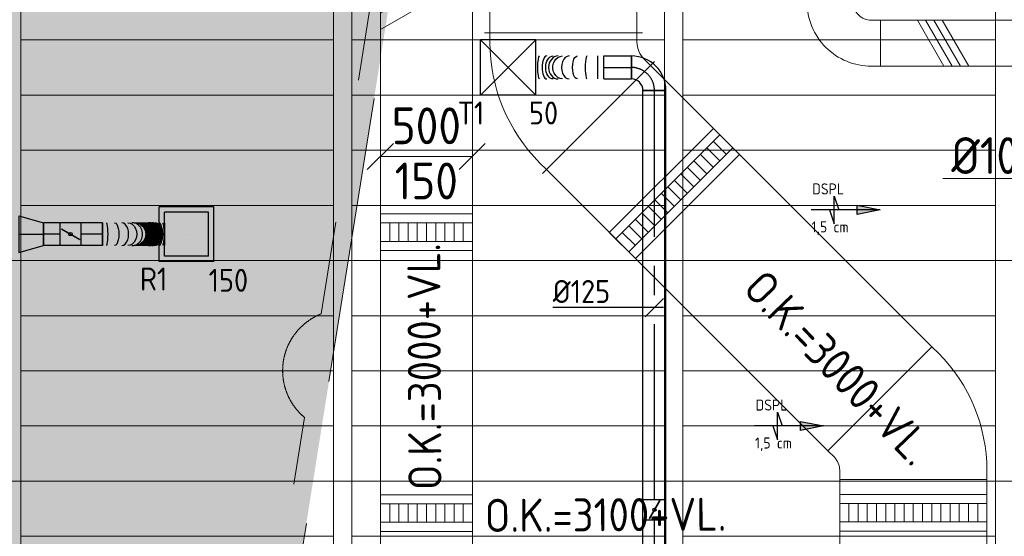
# Model space of a CAD drawing. Header units: millimetres. Extents: x -75017 to 35076, y -1757 to 51354.
# Tile 13 of 41: x -60075 to -54722, y 12846 to 15656. Entities that reach past the tile are written whole.
import ezdxf
from ezdxf.enums import TextEntityAlignment as Align

# ---------------------------------------------------------------- set-up
doc = ezdxf.new("R2010")
doc.units = ezdxf.units.MM
doc.header["$LTSCALE"] = 50
doc.linetypes.add('B0701', pattern=[46.823999, 31.199999, -15.624])
doc.linetypes.add('CENTER2', pattern=[28.575, 19.05, -3.175, 3.175, -3.175])
for name, color, linetype in [('45 Plafond', 7, 'Continuous'), ('45 Plafond Afdek-arcering', 7, 'Continuous'), ('45 Plafond.BST', 7, 'Continuous'), ('45 Plafond.BST Afdek-arcering', 7, 'Continuous'), ('WL570---_RETOUR', 100, 'Continuous'), ('WL570---_RETOUR_HL', 1, 'Continuous'), ('WL570---_RETOUR_RST', 100, 'Continuous'), ('WL570---_RETOUR_RST_HL', 1, 'Continuous'), ('WL570---_TOEVOER', 200, 'Continuous'), ('WL570---_TOEVOER_HL', 1, 'Continuous'), ('WL570---_TOEVOER_RST', 200, 'Continuous'), ('WL570---_TOEVOER_RST_HL', 1, 'Continuous'), ('WM570---_RETOUR_PR', 2, 'Continuous'), ('WM570---_RETOUR_RST_PR', 1, 'Continuous'), ('WM570---_TOEVOER', 2, 'Continuous'), ('WM570---_TOEVOER_PR', 2, 'Continuous'), ('WM570---_TOEVOER_RST_PR', 1, 'Continuous')]:
    doc.layers.add(name, color=color, linetype=linetype)
for name, color, linetype, lineweight in [('WL570---_BESTAAND-MAATVOERING', 160, 'Continuous', 0), ('WL570---_BESTAAND-RETOUR', 100, 'Continuous', 0), ('WL570---_BESTAAND-TOEVOER', 200, 'Continuous', 0)]:
    doc.layers.add(name, color=color, linetype=linetype, lineweight=lineweight)
doc.styles.add('BURO-012', font='ISO96.shx', dxfattribs={"height": 60})
doc.styles.add('BURO-025', font='ISO96.shx', dxfattribs={"height": 125})
doc.styles.add('ISO', font='ISO', dxfattribs={"height": 162})
doc.styles.add('MAATVOERING', font='ISO')

# ---------------------------------------------------------------- blocks, each defined once
blk = doc.blocks.new('KARH')
for p, q in [((1, 0.5), (0, 0.5)), ((0, -0.5), (1, -0.5))]:
    blk.add_line(p, q)
at = {"invisible_edges": 15}
blk.add_3dface([(0, 0.5), (0, -0.5), (1, -0.5), (1, 0.5)], dxfattribs=at)
blk = doc.blocks.new('VBO25025000050901-100H')
blk.add_lwpolyline([(-125, -275), (125, -275), (125, -225, 0.414214), (-225, 125), (-275, 125), (-275, -125), (-225, -125, -0.414214), (-125, -225)], format="xyb", close=True)
blk = doc.blocks.new('VBO80015000050451-100')
blk.add_lwpolyline([(-400, -257.1), (400, -257.1), (400, -207.1, 0.198912), (136.4, 429.3), (101, 464.6), (-464.6, -101), (-429.3, -136.4, -0.198912), (-400, -207.1)], format="xyb", close=True)
blk = doc.blocks.new('VSP80015080015010-0')
blk.add_lwpolyline([(0, -400), (200, -400), (200, 400), (0, 400)], close=True)
at = {"layer": 'WL570---_BESTAAND-RETOUR'}
for p, q in [((50, -400), (50, 400)), ((150, -400), (150, 400)), ((50, 350), (150, 350)), ((50, 300), (150, 300)), ((50, 250), (150, 250)), ((50, 200), (150, 200)), ((50, 150), (150, 150)), ((50, 100), (150, 100)), ((50, 50), (150, 50)), ((50, 0), (150, 0)), ((50, -50), (150, -50)), ((50, -100), (150, -100)), ((50, -150), (150, -150)), ((50, -200), (150, -200)), ((50, -250), (150, -250)), ((50, -300), (150, -300)), ((50, -350), (150, -350))]:
    blk.add_line(p, q, dxfattribs=at)
blk = doc.blocks.new('VSP50015050015010-0')
blk.add_lwpolyline([(0, -250), (200, -250), (200, 250), (0, 250)], close=True)
at = {"layer": 'WL570---_BESTAAND-TOEVOER'}
for p, q in [((50, -250), (50, 250)), ((150, -250), (150, 250)), ((50, 200), (150, 200)), ((50, 150), (150, 150)), ((50, 100), (150, 100)), ((50, 50), (150, 50)), ((50, 0), (150, 0)), ((50, -50), (150, -50)), ((50, -100), (150, -100)), ((50, -150), (150, -150)), ((50, -200), (150, -200))]:
    blk.add_line(p, q, dxfattribs=at)
blk = doc.blocks.new('VSP80015080015010-1')
blk.add_lwpolyline([(0, -400), (200, -400), (200, 400), (0, 400)], close=True)
at = {"layer": 'WL570---_BESTAAND-RETOUR'}
for p, q in [((50, -400), (50, 400)), ((150, -400), (150, 400)), ((50, 350), (150, 350)), ((50, 300), (150, 300)), ((50, 250), (150, 250)), ((50, 200), (150, 200)), ((50, 150), (150, 150)), ((50, 100), (150, 100)), ((50, 50), (150, 50)), ((50, 0), (150, 0)), ((50, -50), (150, -50)), ((50, -100), (150, -100)), ((50, -150), (150, -150)), ((50, -200), (150, -200)), ((50, -250), (150, -250)), ((50, -300), (150, -300)), ((50, -350), (150, -350))]:
    blk.add_line(p, q, dxfattribs=at)
blk = doc.blocks.new('MVLINE')
blk.add_line((35.4, -35.4), (-35.4, 35.4))
blk = doc.blocks.new('UISO')
for p, q in [((0, 0.18), (1, 0.757)), ((0, 0), (1, 0.577))]:
    blk.add_line(p, q)
at = {"layer": 'WL570---_BESTAAND-TOEVOER'}
for p, q in [((0, 0.36), (1, 0.937)), ((0, -0.18), (1, 0.397))]:
    blk.add_line(p, q, dxfattribs=at)
blk = doc.blocks.new('VBO8001508001505050-0')
for p, q in [((113.5, 494.6), (-494.6, -113.5)), ((-430, -269.5), (430, -269.5))]:
    blk.add_line(p, q)
blk.add_lwpolyline([(-400, -269.5), (400, -269.5), (400, -219.5, 0.198912), (127.6, 438.1), (92.3, 473.4), (-473.4, -92.3), (-438.1, -127.6, -0.198912), (-400, -219.5)], format="xyb", close=True)
blk = doc.blocks.new('Block plafond 7e verd zuidgevel')
at = {"layer": '45 Plafond.BST', "color": 252, "linetype": 'Continuous', "lineweight": 0}
for p, q in [((12650, 11700), (12650, 670.1)), ((14350, 354.6), (14350, 11700)), ((14450, 11700), (14450, 337.5)), ((16150, 71.7), (16150, 11700)), ((16250, 11700), (16250, 57.5)), ((17950, -159), (17950, 11700))]:
    blk.add_line(p, q, dxfattribs=at)
at = {"layer": '45 Plafond.BST Afdek-arcering', "color": 252, "linetype": 'Continuous', "lineweight": 0}
for p, q in [((12650, 8700), (14350, 8700)), ((14450, 8700), (16150, 8700)), ((16250, 8700), (17950, 8700)), ((12650, 8400), (14350, 8400)), ((14450, 8400), (16150, 8400)), ((16250, 8400), (17950, 8400)), ((12650, 8100), (14350, 8100)), ((14450, 8100), (16150, 8100)), ((16250, 8100), (17950, 8100)), ((12650, 7800), (14350, 7800)), ((14450, 7800), (16150, 7800)), ((16250, 7800), (17950, 7800)), ((12650, 7500), (14350, 7500)), ((14450, 7500), (16150, 7500)), ((16250, 7500), (17950, 7500)), ((12650, 7200), (14350, 7200)), ((14450, 7200), (16150, 7200)), ((16250, 7200), (17950, 7200)), ((12650, 6900), (14350, 6900)), ((14450, 6900), (16150, 6900)), ((16250, 6900), (17950, 6900)), ((12650, 6600), (14350, 6600)), ((14450, 6600), (16150, 6600)), ((16250, 6600), (17950, 6600)), ((12650, 6300), (14350, 6300)), ((14450, 6300), (16150, 6300)), ((16250, 6300), (17950, 6300)), ((12650, 6000), (14350, 6000)), ((14450, 6000), (16150, 6000)), ((16250, 6000), (17950, 6000))]:
    blk.add_line(p, q, dxfattribs=at)
blk = doc.blocks.new('Slab_1_1', base_point=(9082.1, 2773.4))
at = {"layer": '45 Plafond Afdek-arcering', "linetype": 'Continuous', "lineweight": 0}
h = blk.add_hatch(color=254, dxfattribs=at)
h.paths.add_polyline_path([(9082.1, 2773.4, -0.510519), (6465.2, 4683.3), (6465.1, 6055.8, 0.509337), (9082.1, 4153.4), (11665.4, 4991.1), (11665.4, 10250), (15733.8, 10250, 0.370078), (14745.5, 9402.5), (13958.1, 4459.6), (13211.1, 4217.4), (13193.4, 4106.5)], flags=0)
h.paths.add_polyline_path([(9051.2, 2868.5, -0.51055), (6565.2, 4683.1), (6565.1, 5161.4, 0.377657), (9112.9, 4058.3), (11765.4, 4918.4), (11765.4, 10150), (15101.3, 10150, 0.204014), (14646.7, 9417.9), (14294.9, 7209.5, 0.568289), (14205.1, 6645.9), (13869, 4535.8), (13122, 4293.6), (13104.3, 4182.7)], flags=0)
at = {"layer": '45 Plafond', "color": 255, "linetype": 'B0701', "lineweight": 0, "flags": 128}
for points in [[(9082.1, 2773.4, -0.510519), (6465.2, 4683.3), (6465.1, 6055.8, 0.509337), (9082.1, 4153.4), (11665.4, 4991.1), (11665.4, 10250), (15733.8, 10250, 0.370078), (14745.5, 9402.5), (13958.1, 4459.6), (13211.1, 4217.4), (13193.4, 4106.5)], [(9051.2, 2868.5, -0.51055), (6565.2, 4683.1), (6565.1, 5161.4, 0.377657), (9112.9, 4058.3), (11765.4, 4918.4), (11765.4, 10150), (15101.3, 10150, 0.204014), (14646.7, 9417.9), (14294.9, 7209.5, 0.568289), (14205.1, 6645.9), (13869, 4535.8), (13122, 4293.6), (13104.3, 4182.7)]]:
    blk.add_lwpolyline(points, format="xyb", close=True, dxfattribs=at)
blk = doc.blocks.new('Slab_2_1', base_point=(9051.2, 2868.5))
at = {"layer": '45 Plafond Afdek-arcering', "linetype": 'Continuous', "lineweight": 0}
h = blk.add_hatch(dxfattribs=at)
h.set_pattern_fill('910_PUNTJES_C_0001', color=1, style=0, pattern_type=2)
h.set_pattern_definition([(45, (0, 250), (-79.5495, 79.5495), [0, -75, 0, -112.5]), (110, (250, 250), (105.7154, 38.4773), [0, -55, 0, -95])])
h.paths.add_polyline_path([(9051.2, 2868.5, -0.51055), (6565.2, 4683.1), (6565.1, 5161.4, 0.377657), (9112.9, 4058.3), (11765.4, 4918.4), (11765.4, 10150), (15101.3, 10150, 0.204014), (14646.7, 9417.9), (14294.9, 7209.5, 0.568289), (14205.1, 6645.9), (13869, 4535.8), (13122, 4293.6), (13104.3, 4182.7)], flags=0)
at = {"layer": '45 Plafond', "color": 1, "linetype": 'B0701', "lineweight": 0, "flags": 128}
blk.add_lwpolyline([(9051.2, 2868.5, -0.51055), (6565.2, 4683.1), (6565.1, 5161.4, 0.377657), (9112.9, 4058.3), (11765.4, 4918.4), (11765.4, 10150), (15101.3, 10150, 0.204014), (14646.7, 9417.9), (14294.9, 7209.5, 0.568289), (14205.1, 6645.9), (13869, 4535.8), (13122, 4293.6), (13104.3, 4182.7)], format="xyb", close=True, dxfattribs=at)
blk = doc.blocks.new('Block vast plafond 7e verd zuidgevel')
at = {"layer": '45 Plafond', "color": 255, "linetype": 'B0701', "lineweight": 0}
blk.add_blockref('Slab_1_1', (9070.6, 2773.4), dxfattribs=at)
at = {"layer": '45 Plafond', "color": 1, "linetype": 'B0701', "lineweight": 0}
blk.add_blockref('Slab_2_1', (9039.8, 2868.5), dxfattribs=at)
blk = doc.blocks.new('*U293')
at = {"color": 0, "ltscale": 10}
for p, q in [((150, 150, -2500), (-150, 150, -2500)), ((-150, -150, -2500), (-150, 150, -2500)), ((150, -150, -2500), (-150, 150, -2500)), ((-150, -150, -2500), (150, 150, -2500)), ((150, -150, -2500), (150, 150, -2500)), ((150, -150, -2500), (-150, -150, -2500))]:
    blk.add_line(p, q, dxfattribs=at)
at = {"layer": 'WL570---_TOEVOER_RST_HL', "linetype": 'CENTER2'}
blk.add_circle((0, 0, -2500), 0.075, dxfattribs=at)
at = {"layer": 'WL570---_TOEVOER_RST', "color": 2, "style": 'BURO-025'}
for tag in ['MC', 'Q']:
    blk.add_attdef(tag, text='', height=125, dxfattribs=at).set_placement((0, 0), align=Align.MIDDLE)
at = {"layer": 'WM570---_TOEVOER_RST_PR', "color": 2, "style": 'BURO-025'}
blk.add_attdef('POSNR', text='', height=125, dxfattribs=at).set_placement((0, 0), align=Align.MIDDLE)
blk = doc.blocks.new('*U354')
at = {"color": 0, "ltscale": 10}
for p, q in [((-125, -62.5, -2700), (-125, 62.5, -2700)), ((62.5, -125, -2700), (-62.5, -125, -2700))]:
    blk.add_line(p, q, dxfattribs=at)
for radius in [187.5, 62.5]:
    blk.add_arc((-125, -125, -2700), radius, 0, 90, dxfattribs=at)
at = {"layer": 'WL570---_TOEVOER_HL', "linetype": 'CENTER2'}
blk.add_arc((-125, -125, -2700), 125, 0, 90, dxfattribs=at)
at = {"layer": 'WM570---_TOEVOER_PR', "color": 2, "style": 'BURO-025'}
blk.add_attdef('POSNR', text='', height=125, dxfattribs=at).set_placement((0, 0), align=Align.MIDDLE)
blk = doc.blocks.new('*U355')
at = {"color": 0, "ltscale": 10}
for p, q in [((0, 62.5, -2700), (302.9, 62.5, -2700)), ((0, -62.5, -2700), (0, 62.5, -2700)), ((427.9, 62.5, -2700), (603.4, 62.5, -2700)), ((0, -62.5, -2700), (603.4, -62.5, -2700))]:
    blk.add_line(p, q, dxfattribs=at)
at = {"layer": 'WL570---_TOEVOER_HL', "linetype": 'CENTER2'}
blk.add_line((0, 0, -2700), (603.4, 0, -2700), dxfattribs=at)
at = {"layer": 'WM570---_TOEVOER_PR', "color": 2, "style": 'BURO-025'}
blk.add_attdef('POSNR', text='', height=125, dxfattribs=at).set_placement((0, 0), align=Align.MIDDLE)
blk = doc.blocks.new('*U357')
at = {"ltscale": 10}
for p, q in [((-56.5, 62.5, -2700), (56.5, 62.5, -2700)), ((-56.5, -62.5, -2700), (-56.5, 62.5, -2700)), ((56.5, 62.5, -2700), (56.5, -62.5, -2700)), ((-49.4, 27.3, -2700), (-48.4, 29.1, -2700)), ((48.4, -29.1, -2700), (-49.4, 27.3, -2700)), ((49.4, -27.3, -2700), (-48.4, 29.1, -2700)), ((48.4, -29.1, -2700), (49.4, -27.3, -2700)), ((-56.5, -62.5, -2700), (56.5, -62.5, -2700))]:
    blk.add_line(p, q, dxfattribs=at)
blk.add_circle((0, 0, -2700), 9.41, dxfattribs=at)
at = {"layer": 'WL570---_TOEVOER', "color": 2, "style": 'BURO-025'}
blk.add_attdef('I', text='', height=125, dxfattribs=at).set_placement((0, 0), align=Align.MIDDLE)
at = {"layer": 'WM570---_TOEVOER_PR', "color": 2, "style": 'BURO-025'}
blk.add_attdef('POSNR', text='', height=125, dxfattribs=at).set_placement((0, 0), align=Align.MIDDLE)
blk = doc.blocks.new('*U358')
at = {"color": 0, "ltscale": 10}
for p, q in [((0, 62.5, -2700), (2224.1, 62.5, -2700)), ((2224.1, 62.5, -2700), (2224.1, -62.5, -2700)), ((0, -62.5, -2700), (2224.1, -62.5, -2700))]:
    blk.add_line(p, q, dxfattribs=at)
at = {"layer": 'WL570---_TOEVOER_HL', "linetype": 'CENTER2'}
blk.add_line((0, 0, -2700), (2224.1, 0, -2700), dxfattribs=at)
at = {"layer": 'WM570---_TOEVOER_PR', "color": 2, "style": 'BURO-025'}
blk.add_attdef('POSNR', text='', height=125, dxfattribs=at).set_placement((0, 0), align=Align.MIDDLE)
blk = doc.blocks.new('*U359')
at = {"color": 0, "ltscale": 10}
for p, q in [((0, 62.5, -2700), (150, 62.5, -2700)), ((0, -62.5, -2700), (0, 62.5, -2700)), ((150, 62.5, -2700), (150, -62.5, -2700)), ((0, -62.5, -2700), (150, -62.5, -2700))]:
    blk.add_line(p, q, dxfattribs=at)
at = {"layer": 'WL570---_TOEVOER_HL', "linetype": 'CENTER2'}
blk.add_line((0, 0, -2700), (150, 0, -2700), dxfattribs=at)
at = {"layer": 'WM570---_TOEVOER_PR', "color": 2, "style": 'BURO-025'}
blk.add_attdef('POSNR', text='', height=125, dxfattribs=at).set_placement((0, 0), align=Align.MIDDLE)
blk = doc.blocks.new('*U360')
at = {"color": 0, "ltscale": 10}
for p, q in [((0, 62.5, -2700), (0, -62.5, -2700)), ((32.8, 62.5, -2700), (32.8, -62.5, -2700)), ((370.6, 62.5, -2700), (370.6, -62.5, -2700))]:
    blk.add_line(p, q, dxfattribs=at)
for centre, major_axis, ratio, start_param, end_param in [((92.4, 0, -2700), (0, -62.5), 0.143086, 0, 3.141593), ((189.1, 0, -2700), (0, -62.5), 0.658937, 0, 3.141593), ((247.7, 0, -2700), (0, 62.5), 0.847218, 3.141593, 6.283185), ((310, 0, -2700), (0, 62.5), 0.417775, 3.141593, 6.283185)]:
    blk.add_ellipse(centre, major_axis=major_axis, ratio=ratio, start_param=start_param, end_param=end_param, dxfattribs=at)
at = {"color": 0, "ltscale": 10, "extrusion": (0, 0, -1)}
for centre, major_axis, ratio, start_param, end_param in [((143.9, 0, -2700), (0, 62.5), 0.417775, 0, 3.141593), ((224.4, 0, -2700), (0, 62.5), 0.847218, 0, 3.141593), ((275, 0, -2700), (0, -62.5), 0.658937, 3.141593, 6.283185), ((349.9, 0, -2700), (0, -62.5), 0.143086, 3.141593, 6.283185)]:
    blk.add_ellipse(centre, major_axis=major_axis, ratio=ratio, start_param=start_param, end_param=end_param, dxfattribs=at)
at = {"layer": 'WM570---_TOEVOER_PR', "color": 2, "style": 'BURO-025'}
blk.add_attdef('POSNR', text='', height=125, dxfattribs=at).set_placement((0, 0), align=Align.MIDDLE)
blk = doc.blocks.new('*U362')
at = {"layer": 'WM570---_TOEVOER', "color": 0, "ltscale": 10}
for p, q in [((50, 0), (-552.6, 0)), ((-50, -50), (50, 50))]:
    blk.add_line(p, q, dxfattribs=at)
at = {"layer": 'WM570---_TOEVOER', "color": 0, "style": 'BURO-025'}
blk.add_text('%%c125', height=125, dxfattribs=at).set_placement((-552.6, 25))
blk = doc.blocks.new('*U398')
at = {"color": 0, "ltscale": 10}
for p, q in [((149, 149, -150), (-149, 149, -150)), ((-149, -149, -150), (-149, 149, -150)), ((120, 120, -150), (-120, 120, -150)), ((-120, -120, -150), (-120, 120, -150)), ((120, -120, -150), (120, 120, -150)), ((149, -149, -150), (149, 149, -150)), ((149, -149, -150), (-149, -149, -150)), ((120, -120, -150), (-120, -120, -150))]:
    blk.add_line(p, q, dxfattribs=at)
at = {"layer": 'WL570---_RETOUR_RST_HL', "linetype": 'CENTER2'}
blk.add_circle((0, 0, -150), 0.075, dxfattribs=at)
at = {"layer": 'WL570---_RETOUR_RST', "color": 2, "style": 'BURO-025'}
for tag in ['MC', 'Q']:
    blk.add_attdef(tag, text='', height=125, dxfattribs=at).set_placement((0, 0), align=Align.MIDDLE)
at = {"layer": 'WM570---_RETOUR_RST_PR', "color": 2, "style": 'BURO-025'}
blk.add_attdef('POSNR', text='', height=125, dxfattribs=at).set_placement((0, 0), align=Align.MIDDLE)
blk = doc.blocks.new('*U399')
at = {"color": 0, "ltscale": 10}
for p, q in [((0, -62.5, -2700), (0, 62.5, -2700)), ((337.1, 62.5, -2700), (337.1, -62.5, -2700))]:
    blk.add_line(p, q, dxfattribs=at)
for centre, major_axis, ratio, start_param, end_param in [((22.5, 0, -2700), (0, -62.5), 0.128852, 0, 3.141593), ((105, 0, -2700), (0, -62.5), 0.602724, 0, 3.141593), ((160.6, 0, -2700), (0, -62.5), 0.921671, 0, 3.141593), ((250.4, 0, -2700), (0, 62.5), 0.995197, 3.141593, 6.283185), ((268.5, 0, -2700), (0, 62.5), 0.787934, 3.141593, 6.283185), ((304.2, 0, -2700), (0, 62.5), 0.378139, 3.141593, 6.283185)]:
    blk.add_ellipse(centre, major_axis=major_axis, ratio=ratio, start_param=start_param, end_param=end_param, dxfattribs=at)
at = {"color": 0, "ltscale": 10, "extrusion": (0, 0, -1)}
for centre, major_axis, ratio, start_param, end_param in [((65.9, 0, -2700), (0, 62.5), 0.378139, 0, 3.141593), ((137.3, 0, -2700), (0, 62.5), 0.787934, 0, 3.141593), ((173.4, 0, -2700), (0, 62.5), 0.995197, 0, 3.141593), ((174.8, 0, -2700), (0, 62.5), 0.999454, 0, 3.141593), ((176.2, 0, -2700), (0, 62.5), 0.999454, 0, 3.141593), ((177.6, 0, -2700), (0, 62.5), 0.999454, 0, 3.141593), ((179, 0, -2700), (0, 62.5), 0.999454, 0, 3.141593), ((180.4, 0, -2700), (0, 62.5), 0.999454, 0, 3.141593), ((181.7, 0, -2700), (0, 62.5), 0.999454, 0, 3.141593), ((183.1, 0, -2700), (0, 62.5), 0.999454, 0, 3.141593), ((184.5, 0, -2700), (0, 62.5), 0.999454, 0, 3.141593), ((185.9, 0, -2700), (0, 62.5), 0.999454, 0, 3.141593), ((187.3, 0, -2700), (0, 62.5), 0.999454, 0, 3.141593), ((188.6, 0, -2700), (0, 62.5), 0.999454, 0, 3.141593), ((190, 0, -2700), (0, 62.5), 0.999454, 0, 3.141593), ((191.4, 0, -2700), (0, 62.5), 0.999454, 0, 3.141593), ((192.8, 0, -2700), (0, 62.5), 0.999454, 0, 3.141593), ((194.2, 0, -2700), (0, 62.5), 0.999454, 0, 3.141593), ((195.5, 0, -2700), (0, 62.5), 0.999454, 0, 3.141593), ((196.9, 0, -2700), (0, 62.5), 0.999454, 0, 3.141593), ((198.3, 0, -2700), (0, 62.5), 0.999454, 0, 3.141593), ((199.7, 0, -2700), (0, 62.5), 0.999454, 0, 3.141593), ((201.1, 0, -2700), (0, 62.5), 0.999454, 0, 3.141593), ((202.4, 0, -2700), (0, 62.5), 0.999454, 0, 3.141593), ((203.8, 0, -2700), (0, 62.5), 0.999454, 0, 3.141593), ((205.2, 0, -2700), (0, 62.5), 0.999454, 0, 3.141593), ((206.6, 0, -2700), (0, 62.5), 0.999454, 0, 3.141593), ((208, 0, -2700), (0, 62.5), 0.999454, 0, 3.141593), ((209.3, 0, -2700), (0, 62.5), 0.999454, 0, 3.141593), ((210.7, 0, -2700), (0, 62.5), 0.999454, 0, 3.141593), ((212.1, 0, -2700), (0, 62.5), 0.999454, 0, 3.141593), ((213.5, 0, -2700), (0, 62.5), 0.999454, 0, 3.141593), ((214.9, 0, -2700), (0, 62.5), 0.999454, 0, 3.141593), ((216.3, 0, -2700), (0, 62.5), 0.999454, 0, 3.141593), ((217.6, 0, -2700), (0, 62.5), 0.999454, 0, 3.141593), ((219, 0, -2700), (0, 62.5), 0.999454, 0, 3.141593), ((220.4, 0, -2700), (0, 62.5), 0.999454, 0, 3.141593), ((221.8, 0, -2700), (0, 62.5), 0.999454, 0, 3.141593), ((223.2, 0, -2700), (0, 62.5), 0.999454, 0, 3.141593), ((224.5, 0, -2700), (0, 62.5), 0.999454, 0, 3.141593), ((225.9, 0, -2700), (0, 62.5), 0.999454, 0, 3.141593), ((227.3, 0, -2700), (0, 62.5), 0.999454, 0, 3.141593), ((228.7, 0, -2700), (0, 62.5), 0.999454, 0, 3.141593), ((230.1, 0, -2700), (0, 62.5), 0.999454, 0, 3.141593), ((231.4, 0, -2700), (0, 62.5), 0.999454, 0, 3.141593), ((232.8, 0, -2700), (0, 62.5), 0.999454, 0, 3.141593), ((234.2, 0, -2700), (0, 62.5), 0.999454, 0, 3.141593), ((235.6, 0, -2700), (0, 62.5), 0.999454, 0, 3.141593), ((237, 0, -2700), (0, 62.5), 0.999454, 0, 3.141593), ((238.3, 0, -2700), (0, 62.5), 0.999454, 0, 3.141593), ((239.7, 0, -2700), (0, 62.5), 0.999454, 0, 3.141593), ((241.1, 0, -2700), (0, 62.5), 0.999454, 0, 3.141593), ((242.5, 0, -2700), (0, 62.5), 0.999454, 0, 3.141593), ((243.9, 0, -2700), (0, 62.5), 0.999454, 0, 3.141593), ((245.2, 0, -2700), (0, 62.5), 0.999454, 0, 3.141593), ((246.6, 0, -2700), (0, 62.5), 0.999454, 0, 3.141593), ((248, 0, -2700), (0, 62.5), 0.999454, 0, 3.141593), ((249.4, 0, -2700), (0, 62.5), 0.999454, 0, 3.141593), ((256.9, 0, -2700), (0, -62.5), 0.921671, 3.141593, 6.283185), ((284.6, 0, -2700), (0, -62.5), 0.602724, 3.141593, 6.283185), ((325.9, 0, -2700), (0, -62.5), 0.128852, 3.141593, 6.283185)]:
    blk.add_ellipse(centre, major_axis=major_axis, ratio=ratio, start_param=start_param, end_param=end_param, dxfattribs=at)
at = {"layer": 'WM570---_RETOUR_RST_PR', "color": 2, "style": 'BURO-025'}
blk.add_attdef('POSNR', text='', height=125, dxfattribs=at).set_placement((0, 0), align=Align.MIDDLE)
blk = doc.blocks.new('*U406')
at = {"color": 0, "ltscale": 10}
for p, q in [((0, 62.5, -2700), (116.9, 62.5, -2700)), ((0, -62.5, -2700), (0, 62.5, -2700)), ((0, -62.5, -2700), (116.9, -62.5, -2700))]:
    blk.add_line(p, q, dxfattribs=at)
at = {"layer": 'WL570---_RETOUR_RST_HL', "linetype": 'CENTER2'}
blk.add_line((0, 0, -2700), (116.9, 0, -2700), dxfattribs=at)
at = {"layer": 'WM570---_RETOUR_RST_PR', "color": 2, "style": 'BURO-025'}
blk.add_attdef('POSNR', text='', height=125, dxfattribs=at).set_placement((0, 0), align=Align.MIDDLE)
blk = doc.blocks.new('*U407')
at = {"color": 0, "ltscale": 10}
for p, q in [((0, 100, -2700), (134.1, 62.5, -2700)), ((0, 100, -2700), (0, -100, -2700)), ((134.1, 62.5, -2700), (134.1, -62.5, -2700)), ((0, -100, -2700), (134.1, -62.5, -2700))]:
    blk.add_line(p, q, dxfattribs=at)
at = {"layer": 'WL570---_RETOUR_HL', "linetype": 'CENTER2'}
blk.add_line((0, 0, -2700), (134.1, 0, -2700), dxfattribs=at)
for centre in [(0, 0, -2700), (134.1, 0, -2700)]:
    blk.add_circle(centre, 0.075, dxfattribs=at)
at = {"layer": 'WM570---_RETOUR_PR', "color": 2, "style": 'BURO-025'}
blk.add_attdef('POSNR', text='', height=125, dxfattribs=at).set_placement((0, 0), align=Align.MIDDLE)
blk = doc.blocks.new('*U408')
at = {"ltscale": 10}
for p, q in [((-56.4, 62.5, -2700), (56.4, 62.5, -2700)), ((-56.4, -62.5, -2700), (-56.4, 62.5, -2700)), ((56.4, 62.5, -2700), (56.4, -62.5, -2700)), ((-49.4, 27.3, -2700), (-48.4, 29.1, -2700)), ((48.4, -29.1, -2700), (-49.4, 27.3, -2700)), ((49.4, -27.3, -2700), (-48.4, 29.1, -2700)), ((48.4, -29.1, -2700), (49.4, -27.3, -2700)), ((-56.4, -62.5, -2700), (56.4, -62.5, -2700))]:
    blk.add_line(p, q, dxfattribs=at)
blk.add_circle((0, 0, -2700), 9.41, dxfattribs=at)
at = {"layer": 'WL570---_RETOUR_RST', "color": 2, "style": 'BURO-025'}
blk.add_attdef('I', text='', height=125, dxfattribs=at).set_placement((0, 0), align=Align.MIDDLE)
at = {"layer": 'WM570---_RETOUR_RST_PR', "color": 2, "style": 'BURO-025'}
blk.add_attdef('POSNR', text='', height=125, dxfattribs=at).set_placement((0, 0), align=Align.MIDDLE)
blk = doc.blocks.new('*U409')
at = {"color": 0, "ltscale": 10}
for p, q in [((0, 62.5, -2700), (91.3, 62.5, -2700)), ((91.3, 62.5, -2700), (91.3, -62.5, -2700)), ((0, -62.5, -2700), (91.3, -62.5, -2700))]:
    blk.add_line(p, q, dxfattribs=at)
at = {"layer": 'WL570---_RETOUR_RST_HL', "linetype": 'CENTER2'}
blk.add_line((0, 0, -2700), (91.3, 0, -2700), dxfattribs=at)
at = {"layer": 'WM570---_RETOUR_RST_PR', "color": 2, "style": 'BURO-025'}
blk.add_attdef('POSNR', text='', height=125, dxfattribs=at).set_placement((0, 0), align=Align.MIDDLE)
blk = doc.blocks.new('LU-PIJL6')
at = {"color": 0, "linetype": 'Continuous'}
for p, q in [((-5, -1.5), (-5, 1.5)), ((-5, 1.5), (-4.5, 0)), ((0, 0), (-7.5, 0)), ((-5.5, 0), (-5, -1.5)), ((-2.5, -0.5), (-2.5, 0.5)), ((-2.5, 0.5), (0, 0)), ((0, 0), (-2.5, -0.5))]:
    blk.add_line(p, q, dxfattribs=at)
blk.add_solid([(-2.5, 0.5), (-2.5, -0.5), (0, 0)], dxfattribs=at)

msp = doc.modelspace()

# ---------------------------------------------------------------- linework, layer by layer
at = {"layer": 'WL570---_BESTAAND-MAATVOERING'}
for p, q in [((-72120, 14345.8), (-50779.4, 14345.8)), ((-72120, 13145.8), (-50779.4, 13145.8))]:
    msp.add_line(p, q, dxfattribs=at)
for points in [[(-58114.7, 14911.9), (-57614.7, 14911.9)], [(-55055.6, 14792.8), (-54961, 14792.8), (-54324.1, 14792.8)]]:
    msp.add_lwpolyline(points, dxfattribs=at)

# ---------------------------------------------------------------- block references
at = {"layer": '45 Plafond.BST Afdek-arcering'}
msp.add_blockref('Block vast plafond 7e verd zuidgevel', (-72720, 6845.8), dxfattribs=at)
at = {"layer": 'WL570---_BESTAAND-MAATVOERING', "xscale": 2, "yscale": 2, "zscale": 2, "rotation": 90}
for p in [(-58114.7, 14911.9), (-57614.7, 14911.9)]:
    msp.add_blockref('MVLINE', p, dxfattribs=at)
at = {"layer": 'WL570---_BESTAAND-RETOUR', "yscale": 800, "zscale": 150}
for p, xscale, rotation in [((-57119.2, 17343.2), 1759.477346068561, 270.0000000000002), ((-56928.6, 15123.6), 2163.463543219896, 314.9999999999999), ((-55217, 13154.9), 2839.387172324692, 270)]:
    msp.add_blockref('KARH', p, dxfattribs=dict(at, xscale=xscale, rotation=rotation))
at = {"layer": 'WL570---_BESTAAND-RETOUR'}
for name, p, rotation in [('VBO8001508001505050-0', (-57119.2, 15314.2), 180.0000000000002), ('VSP80015080015010-0', (-56445.4, 14640.5), 135), ('VSP80015080015010-1', (-55217, 12874.1), 90)]:
    msp.add_blockref(name, p, dxfattribs=dict(at, rotation=rotation))
msp.add_blockref('VBO80015000050451-100', (-55217, 13412), dxfattribs=at)
at = {"layer": 'WL570---_BESTAAND-TOEVOER'}
msp.add_blockref('Block plafond 7e verd zuidgevel', (-72720, 6845.8), dxfattribs=at)
at = {"layer": 'WL570---_BESTAAND-TOEVOER', "rotation": 90}
for name, p, xscale, yscale, zscale in [('KARH', (-57863.5, 12227.3), 5115.889965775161, 500, 150), ('UISO', (-54960.8, 15402.7), 250, 250, 250)]:
    msp.add_blockref(name, p, dxfattribs=dict(at, xscale=xscale, yscale=yscale, zscale=zscale))
at = {"layer": 'WL570---_BESTAAND-TOEVOER'}
for name, p, xscale, yscale, zscale in [('UISO', (-58113.5, 15692), 500, 500, 500), ('KARH', (-55395, 15527.7), 2074.252901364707, 250, 250)]:
    msp.add_blockref(name, p, dxfattribs=dict(at, xscale=xscale, yscale=yscale, zscale=zscale))
for name, p, rotation in [('VBO25025000050901-100H', (-55670, 15527.7), 180), ('VSP50015050015010-0', (-57863.5, 14400.1), 90), ('VSP50015050015010-0', (-57863.5, 12872.1), 90)]:
    msp.add_blockref(name, p, dxfattribs=dict(at, rotation=rotation))
at = {"layer": 'WL570---_RETOUR', "xscale": 50, "yscale": 50, "zscale": 50}
for p in [(-55397.1, 14621.2), (-55704.9, 13445.8)]:
    msp.add_blockref('LU-PIJL6', p, dxfattribs=at)
at = {"layer": 'WL570---_RETOUR'}
msp.add_blockref('*U407', (-60080.8, 14489.2, 2700), dxfattribs=at)
at = {"layer": 'WL570---_RETOUR_RST'}
ref = msp.add_blockref('*U398', (-59168.4, 14489.2, 150), dxfattribs=at)
ref.add_attrib('Q', '150', dxfattribs={"color": 2, "height": 125, "style": 'BURO-025'}).set_placement((-58940.8, 14238.1), align=Align.MIDDLE)
ref.add_attrib('MC', 'R1', dxfattribs={"color": 2, "height": 125, "style": 'BURO-025'}).set_placement((-59347.2, 14245.2), align=Align.MIDDLE)
at = {"layer": 'WL570---_RETOUR_RST', "rotation": 180}
for name, p in [('*U409', (-59855.4, 14489.2, 2700)), ('*U408', (-59798.9, 14489.2, 2700)), ('*U406', (-59625.6, 14489.2, 2700))]:
    msp.add_blockref(name, p, dxfattribs=at)
at = {"layer": 'WL570---_RETOUR_RST'}
msp.add_blockref('*U399', (-59625.6, 14489.2, 2700), dxfattribs=at)
at = {"layer": 'WL570---_TOEVOER'}
for name, p, rotation in [('*U360', (-56899.4, 15395.8, 2700), 180), ('*U358', (-56624.4, 13046.7, 2700), 90), ('*U357', (-56624.4, 12990.3, 2700), 90), ('*U355', (-56624.4, 12330.4, 2700), 90)]:
    msp.add_blockref(name, p, dxfattribs=dict(at, rotation=rotation))
for name, p in [('*U359', (-56899.4, 15395.8, 2700)), ('*U354', (-56624.4, 15395.8, 2700))]:
    msp.add_blockref(name, p, dxfattribs=at)
at = {"layer": 'WL570---_TOEVOER_RST'}
ref = msp.add_blockref('*U293', (-57420, 15395.8, 2500), dxfattribs=at)
ref.add_attrib('Q', '50', (-57306.6, 15085.7), dxfattribs={"color": 2, "height": 125, "style": 'BURO-025'})
ref.add_attrib('MC', 'T1', (-57694.4, 15085.3), dxfattribs={"color": 2, "height": 125, "style": 'BURO-025'})
at = {"layer": 'WM570---_TOEVOER'}
msp.add_blockref('*U362', (-56624.4, 14089.9, 2700), dxfattribs=at)

# ---------------------------------------------------------------- texts
at = {"layer": 'WL570---_BESTAAND-MAATVOERING', "style": 'MAATVOERING'}
for s, p in [('500', (-57864.7, 14978.5)), ('150', (-57864.7, 14678.5))]:
    msp.add_text(s, height=200, dxfattribs=at).set_placement(p, align=Align.CENTER)
msp.add_text('%%c100', height=200, dxfattribs=at).set_placement((-54518.8, 14816.6), align=Align.RIGHT)
at = {"layer": 'WL570---_BESTAAND-MAATVOERING', "style": 'ISO'}
for s, rotation, p in [('O.K.=3000+VL.', 90.3148, (-57781.6, 13097.8)), ('O.K.=3000+VL.', 313.9059, (-56151.8, 14184.5)), ('O.K.=3100+VL.', 0.3148, (-57546.3, 12869.2))]:
    msp.add_text(s, height=180, rotation=rotation, dxfattribs=at).set_placement(p)
at = {"layer": 'WM570---_TOEVOER', "style": 'BURO-012'}
for s, p in [('DSPL', (-55766.4, 14705.3)), ('1,5 cm', (-55769.9, 14498.7)), ('DSPL', (-56074.1, 13529.9)), ('1,5 cm', (-56077.6, 13323.3))]:
    msp.add_text(s, height=60, dxfattribs=at).set_placement(p)

doc.saveas('drawing.dxf')
